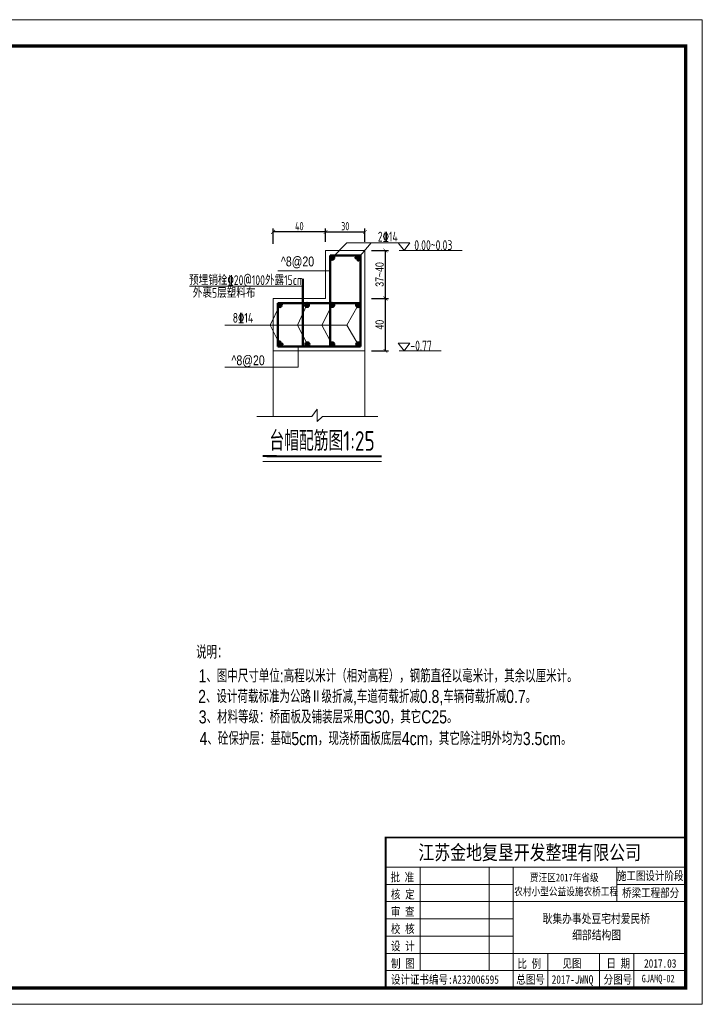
# Model space of a CAD drawing. Header units: inches. Extents: x 112594 to 193184, y 44995 to 116598.
# Tile 77 of 153: x 118999 to 121080, y 87899 to 90899. Entities that reach past the tile are written whole.
import ezdxf

# ---------------------------------------------------------------- set-up
doc = ezdxf.new("R2010")
doc.units = ezdxf.units.IN
doc.header["$MEASUREMENT"] = 0
doc.layers.get('0').update_dxf_attribs({"lineweight": 15})
doc.layers.add('1', color=7, linetype='Continuous')
for name, color, linetype, lineweight in [('BM1', 7, 'Continuous', 15), ('文字', 7, 'Continuous', 20), ('轮廓线', 1, 'Continuous', 40), ('配筋1', 1, 'Continuous', 50)]:
    doc.layers.add(name, color=color, linetype=linetype, lineweight=lineweight)
doc.styles.add('DIM_FONT', font='hztxt_e.shx', dxfattribs={"width": 0.8, "bigfont": 'hztxt.shx'})
doc.styles.add('hz-e', font='hztxt_e.shx', dxfattribs={"width": 0.75, "bigfont": 'hztxt.shx'})
doc.styles.add('HZTXT', font='tssdeng.shx', dxfattribs={"width": 0.75, "bigfont": 'hztxt.shx'})
doc.styles.add('图框', font='SIMFANG.TTF', dxfattribs={"width": 0.8, "height": 4})
doc.dimstyles.new('0.25', dxfattribs={"dimtxt": 25, "dimasz": 12, "dimexe": 10, "dimexo": 20, "dimgap": 5, "dimtad": 1, "dimdec": 0, "dimlfac": 0.25, "dimzin": 0, "dimdsep": 46, "dimtxsty": 'DIM_FONT', "dimblk": 'ARCHTICK', "dimcen": 0.09, "dimclrt": 7, "dimazin": 2, "dimtfac": 1, "dimtdec": 0, "dimtix": 1, "dimtmove": 2, "dimatfit": 3, "dimfxl": 1, "dimtolj": 1, "dimtzin": 0, "dimarcsym": 0})
doc.dimstyles.new('3', dxfattribs={"dimtxt": 25, "dimasz": 12, "dimexe": 10, "dimexo": 30, "dimgap": 5, "dimtad": 1, "dimdec": 0, "dimzin": 0, "dimdsep": 46, "dimtxsty": 'HZTXT', "dimblk": 'ARCHTICK', "dimcen": 0, "dimclrt": 7, "dimazin": 2, "dimtfac": 1, "dimtdec": 0, "dimtix": 1, "dimtmove": 2, "dimatfit": 3, "dimfxl": 250, "dimtolj": 1, "dimtzin": 0, "dimarcsym": 0})

# ---------------------------------------------------------------- blocks, each defined once
blk = doc.blocks.new('_ArchTick')
at = {"color": 0, "linetype": 'ByBlock', "const_width": 0.15}
blk.add_lwpolyline([(-0.5, -0.5), (0.5, 0.5)], dxfattribs=at)
blk = doc.blocks.new('*D86')
at = {"color": 0, "lineweight": -2}
for p, q in [((119931.4, 90222.1), (119931.4, 90262.7)), ((119931.4, 90252.7), (120051.4, 90252.7)), ((120051.4, 90222.1), (120051.4, 90262.7))]:
    blk.add_line(p, q, dxfattribs=at)
at = {"color": 0, "lineweight": -2, "xscale": 12, "yscale": 12, "zscale": 12, "rotation": 180}
blk.add_blockref('_ArchTick', (119931.4, 90252.7), dxfattribs=at)
at = {"color": 0, "lineweight": -2, "xscale": 12, "yscale": 12, "zscale": 12}
blk.add_blockref('_ArchTick', (120051.4, 90252.7), dxfattribs=at)
at = {"color": 7, "insert": (119991.4, 90270.2), "char_height": 25, "attachment_point": 5, "style": 'HZTXT'}
blk.add_mtext('\\A1;30', dxfattribs=at)
blk = doc.blocks.new('*D87')
at = {"color": 0, "lineweight": -2}
for p, q in [((119771.4, 90216.1), (119771.4, 90262.7)), ((119931.4, 90252.7), (119771.4, 90252.7)), ((119931.4, 90222.1), (119931.4, 90262.7))]:
    blk.add_line(p, q, dxfattribs=at)
at = {"color": 0, "lineweight": -2, "xscale": 12, "yscale": 12, "zscale": 12, "rotation": 180}
blk.add_blockref('_ArchTick', (119771.4, 90252.7), dxfattribs=at)
at = {"color": 0, "lineweight": -2, "xscale": 12, "yscale": 12, "zscale": 12}
blk.add_blockref('_ArchTick', (119931.4, 90252.7), dxfattribs=at)
at = {"color": 7, "insert": (119851.4, 90270.2), "char_height": 25, "attachment_point": 5, "style": 'HZTXT'}
blk.add_mtext('\\A1;40', dxfattribs=at)
blk = doc.blocks.new('*D108')
at = {"color": 0, "lineweight": -2}
for p, q in [((120071.4, 90050.1), (120123.7, 90050.1)), ((120113.7, 89890.1), (120113.7, 90050.1)), ((120071.4, 89890.1), (120123.7, 89890.1))]:
    blk.add_line(p, q, dxfattribs=at)
at = {"color": 0, "lineweight": -2, "xscale": 12, "yscale": 12, "zscale": 12}
for p, rotation in [((120113.7, 90050.1), 90), ((120113.7, 89890.1), 270)]:
    blk.add_blockref('_ArchTick', p, dxfattribs=dict(at, rotation=rotation))
at = {"color": 7, "insert": (120096.2, 89970.1), "char_height": 25, "attachment_point": 5, "rotation": 90, "style": 'DIM_FONT'}
blk.add_mtext('\\A1;40', dxfattribs=at)
blk = doc.blocks.new('*D109')
at = {"color": 0, "lineweight": -2}
for p, q in [((120071.4, 90196.1), (120123.7, 90196.1)), ((120113.7, 90050.1), (120113.7, 90196.1)), ((120071.4, 90050.1), (120123.7, 90050.1))]:
    blk.add_line(p, q, dxfattribs=at)
at = {"color": 0, "lineweight": -2, "xscale": 12, "yscale": 12, "zscale": 12}
for p, rotation in [((120113.7, 90196.1), 90), ((120113.7, 90050.1), 270)]:
    blk.add_blockref('_ArchTick', p, dxfattribs=dict(at, rotation=rotation))
at = {"color": 7, "insert": (120096.2, 90123.1), "char_height": 25, "attachment_point": 5, "rotation": 90, "style": 'DIM_FONT'}
blk.add_mtext('\\A1;37~40', dxfattribs=at)
blk = doc.blocks.new('三角形')
at = {"layer": '轮廓线', "color": 0, "lineweight": 20}
for p, q in [((24441.9, 199232.1), (24477.5, 199232.1)), ((24459.3, 199208.6), (24441.9, 199232.1)), ((24477.5, 199232.1), (24459.3, 199208.6))]:
    blk.add_line(p, q, dxfattribs=at)

msp = doc.modelspace()

# ---------------------------------------------------------------- hatches: boundary and pattern name
at = {"layer": '配筋1'}
for points in [[(119957.57949, 90174.20628, 1), (119945.4088, 90174.20628, 1)], [(120037.35645, 90174.20628, 1), (120025.18576, 90174.20628, 1)], [(119797.57949, 90029.93987, 1), (119785.4088, 90029.93987, 1)], [(119880.64608, 90030.05539, 1), (119868.47539, 90030.05539, 1)], [(119957.57949, 90030.05539, 1), (119945.4088, 90030.05539, 1)], [(120036.57737, 90029.71605, 1), (120024.40667, 90029.71605, 1)], [(119797.57949, 89910.16102, 1), (119785.4088, 89910.16102, 1)], [(119881.91077, 89910.16102, 1), (119869.74007, 89910.16102, 1)], [(119957.57949, 89910.16102, 1), (119945.4088, 89910.16102, 1)], [(120037.31992, 89910.16102, 1), (120025.14922, 89910.16102, 1)]]:
    msp.add_hatch(color=256, dxfattribs=at).paths.add_polyline_path(points)

# ---------------------------------------------------------------- linework, layer by layer
for p, q in [((119995.99071, 90219.52578), (119951.49415, 90174.20628)), ((119995.99071, 90219.52578), (120154.98388, 90219.52578)), ((120031.27111, 90174.20628), (120070.56598, 90219.52578)), ((119931.4088, 90196.07588), (119931.4088, 90050.07588)), ((120051.4088, 90196.07588), (119931.4088, 90196.07588)), ((120051.4088, 90050.07588), (120051.4088, 90196.07588)), ((119945.4088, 90134.26402), (119785.55295, 90134.26402)), ((119931.4088, 90050.07588), (119771.4088, 90050.07588)), ((119771.4088, 90050.07588), (119771.4088, 89890.07588)), ((120051.4088, 89890.07588), (120051.4088, 90050.07588)), ((119791.49415, 90029.91312), (119762.27941, 89968.75456)), ((119874.56073, 90030.05539), (119845.57666, 89968.75456)), ((119951.49415, 90030.05539), (119919.70404, 89968.75456)), ((119996.36905, 89968.75456), (120030.49202, 90029.71605)), ((119791.49415, 89910.16102), (119762.27941, 89968.75456)), ((119875.82542, 89910.16102), (119845.57666, 89968.75456)), ((119951.49415, 89910.16102), (119919.70404, 89968.75456)), ((119996.36905, 89968.75456), (120031.23457, 89910.16102)), ((119771.4088, 89890.07588), (120051.4088, 89890.07588)), ((119771.4088, 89890.07588), (119771.4088, 89690.07588)), ((119847.48606, 89904.07588), (119847.48606, 89840.62627)), ((120051.4088, 89890.07588), (120051.4088, 89690.07588)), ((119889.80281, 89690.07588), (119906.12801, 89713.09908)), ((119906.12801, 89713.09908), (119906.12801, 89675.04944)), ((119771.4088, 89690.07588), (119721.4088, 89690.07588)), ((119721.4088, 89690.07588), (119889.80281, 89690.07588)), ((119906.12801, 89675.04944), (119922.45321, 89690.07588)), ((119922.45321, 89690.07588), (120091.14676, 89690.07588)), ((119782.07235, 89553.52069), (119740.23679, 89553.52069)), ((119752.69765, 89553.52069), (119971.1677, 89553.52069)), ((119971.1677, 89553.52069), (120102.02457, 89553.52069))]:
    msp.add_line(p, q)
at = {"layer": 'BM1', "linetype": 'Continuous'}
for p, q in [((121079.21862, 90899.42706), (116836.39029, 90899.42706)), ((121079.21862, 90899.42706), (121079.21862, 87899.124)), ((121079.21862, 87899.124), (116836.39029, 87899.124))]:
    msp.add_line(p, q, dxfattribs=at)
at = {"layer": 'BM1', "color": 0, "linetype": 'Continuous'}
for p, q in [((121079.21861, 90869.12097), (121079.21861, 87899.124)), ((121079.21861, 90869.12097), (121079.21861, 87899.124)), ((121079.21861, 90869.12097), (121079.21861, 87899.124)), ((121079.21862, 90869.12097), (121079.21862, 87899.124)), ((121079.21862, 90869.12097), (121079.21862, 87899.124)), ((120114.57912, 88407.19214), (121029.22372, 88407.19214)), ((120114.57912, 88407.19214), (120114.57912, 87949.1189)), ((120114.57912, 87949.1189), (120114.57912, 88407.19214)), ((120114.57912, 88317.07937), (121029.22372, 88317.07937)), ((120219.71068, 88001.68468), (120219.71068, 88317.07937)), ((120429.97381, 88317.07937), (120429.97381, 88001.68468)), ((120503.5659, 88317.07937), (120503.5659, 87949.1189)), ((120818.96059, 88211.94781), (120818.96059, 88317.07937)), ((120114.57912, 88264.51359), (120503.5659, 88264.51359)), ((120818.96059, 88264.51359), (121029.22372, 88264.51359)), ((120114.57912, 88211.94781), (121029.22372, 88211.94781)), ((120114.57912, 88159.38203), (120503.5659, 88159.38203)), ((120114.57912, 88106.81625), (120503.5659, 88106.81625)), ((120114.57912, 88054.25046), (121029.22372, 88054.25046)), ((120608.69747, 88054.25046), (120608.69747, 87949.1189)), ((120766.39481, 88054.25046), (120766.39481, 87949.1189)), ((120871.52637, 88054.25046), (120871.52637, 88001.68468)), ((120871.52637, 87949.1189), (120871.52637, 88054.25046)), ((120114.57912, 88001.68468), (121029.22372, 88001.68468))]:
    msp.add_line(p, q, dxfattribs=at)
at = {"layer": 'BM1', "color": 0, "linetype": 'Continuous', "const_width": 9.99898}
msp.add_lwpolyline([(117004.23439, 87949.1189), (117004.23439, 90819.12607), (121029.22372, 90819.12607), (121029.22372, 87949.1189)], close=True, dxfattribs=at)
at = {"layer": 'BM1', "color": 0, "linetype": 'Continuous', "const_width": 5.25658}
msp.add_lwpolyline([(121029.22372, 88407.19214), (120114.57912, 88407.19214), (120114.57912, 87949.1189)], dxfattribs=at)
at = {"layer": '文字', "ltscale": 0.5}
for p, q in [((120347.62558, 90196.07588), (120155.94578, 90196.07588)), ((119861.82793, 90087.88816), (119516.36339, 90087.88816)), ((119996.36905, 89968.75456), (119624.25057, 89968.75456)), ((120284.28995, 89890.07588), (120155.94578, 89890.07588)), ((119847.48606, 89840.62627), (119624.10324, 89840.62627))]:
    msp.add_line(p, q, dxfattribs=at)
at = {"layer": '轮廓线'}
for p, q in [((119782.07235, 89569.10643), (119740.23679, 89569.10643)), ((119752.69765, 89569.10643), (119971.1677, 89569.10643)), ((119971.1677, 89569.10643), (120102.02457, 89569.10643))]:
    msp.add_line(p, q, dxfattribs=at)
at = {"layer": '配筋1'}
for p, q in [((120037.4088, 90180.50993), (119945.4088, 90180.50993)), ((119945.4088, 90180.50993), (119945.4088, 89904.07588)), ((120028.93975, 90180.50993), (120020.41388, 90172.06543)), ((120037.4088, 90171.57718), (120028.2748, 90163.79451)), ((120037.4088, 89904.07588), (120037.4088, 90180.50993)), ((119861.82793, 90050.07588), (119861.82793, 90110.07588)), ((119861.82793, 89904.07588), (119861.82793, 90050.07588)), ((119785.4088, 90036.07588), (119785.4088, 89904.07588)), ((119785.4088, 90036.07588), (120037.4088, 90036.07588)), ((119785.4088, 89912.66129), (119793.81387, 89921.22603)), ((119785.4088, 89904.07588), (120037.4088, 89904.07588)), ((119794.02152, 89904.07588), (119802.1843, 89912.87184))]:
    msp.add_line(p, q, dxfattribs=at)
for centre in [(119951.49415, 90174.20628), (120031.27111, 90174.20628), (119791.49414, 90029.93987), (119874.56073, 90030.05539), (119951.49415, 90030.05539), (120030.49202, 90029.71605), (119791.49415, 89910.16102), (119875.82542, 89910.16102), (119951.49415, 89910.16102), (120031.23457, 89910.16102)]:
    msp.add_circle(centre, 6.08535, dxfattribs=at)

# ---------------------------------------------------------------- block references
at = {"layer": '文字', "ltscale": 0.5}
for p in [(95711.26484, -109012.47635), (95711.26484, -109318.47635)]:
    msp.add_blockref('三角形', p, dxfattribs=at)

# ---------------------------------------------------------------- texts
at = {"style": 'hz-e', "width": 0.8}
for s, p in [('说明：', (119536.46524, 88952.17356)), ('1、图中尺寸单位:高程以米计（相对高程），钢筋直径以毫米计，其余以厘米计。', (119544.09343, 88879.85086)), ('2、设计荷载标准为公路Ⅱ级折减,车道荷载折减0.8,车辆荷载折减0.7。', (119543.0491, 88817.21389)), ('3、材料等级：桥面板及铺装层采用C30，其它C25。', (119544.83175, 88754.95716)), ('4、砼保护层：基础5cm，现浇桥面板底层4cm，其它除注明外均为3.5cm。', (119547.25465, 88688.93465))]:
    msp.add_text(s, height=40, dxfattribs=at).set_placement(p)
at = {"layer": '1', "color": 7, "linetype": 'Continuous', "style": '图框', "width": 0.8}
for s, height, p in [('江苏金地复垦开发整理有限公司 ', 44.4121037, (120214.38669, 88339.67916)), ('批 准', 25.907061, (120129.29858, 88273.41202)), ('贾汪区2017年省级', 23.551873, (120554.27891, 88273.74636)), ('核 定', 25.907061, (120130.62141, 88221.11815)), ('农村小型公益设施农桥工程', 23.5518732, (120506.55637, 88231.13851)), ('审 查', 25.907061, (120130.62141, 88168.55237)), ('校 核', 25.907061, (120130.62141, 88115.98659)), ('设 计', 25.907061, (120130.62141, 88063.42081)), ('制 图', 25.907061, (120130.96238, 88010.12745)), ('比 例', 25.907061, (120516.38271, 88009.84956)), ('见图', 25.907061, (120653.70339, 88010.77175)), ('日 期', 25.907061, (120787.69386, 88010.77175)), ('2017.03', 25.907061, (120902.28519, 88010.77175)), ('设计证书编号:A232006595 ', 25.9070605, (120130.63802, 87961.64868)), ('总图号', 25.907061, (120512.97817, 87961.80209)), ('2017-JWNQ', 25.907061, (120620.72638, 87961.80209)), ('分图号', 25.907061, (120778.98447, 87961.80209))]:
    msp.add_text(s, height=height, dxfattribs=at).set_placement(p)
at = {"layer": '1', "color": 7, "linetype": 'Continuous', "char_height": 25.907061, "width": 215.1817481, "attachment_point": 5, "style": '图框'}
for s, insert in [('施工图设计阶段', (120920.96365, 88289.2628)), ('桥梁工程部分', (120922.48256, 88237.17431))]:
    msp.add_mtext(s, dxfattribs=dict(at, insert=insert))
at = {"layer": 'BM1', "color": 0, "linetype": 'Continuous', "style": '图框', "width": 0.8}
msp.add_text('GJAMQ-02', height=23, dxfattribs=at).set_placement((120895.34139, 87966.19984))
at = {"layer": '文字', "style": 'HZTXT', "width": 0.75}
msp.add_text('2%%13214', height=30, dxfattribs=at).set_placement((120090.67852, 90223.37487))
at = {"layer": '文字', "ltscale": 0.5, "style": 'HZTXT', "width": 0.75}
for s, p in [('0.00~0.03', (120201.80164, 90197.44245)), ('预埋销栓%%13220@100外露15cm', (119515.38666, 90090.78781)), ('外裹5层塑料布', (119526.71616, 90051.97286)), ('8%%13214', (119648.31126, 89975.95863)), ('-0.77', (120189.70773, 89891.44245))]:
    msp.add_text(s, height=30, dxfattribs=at).set_placement(p)
at = {"layer": '文字', "linetype": 'Continuous', "style": '图框', "width": 0.8}
for s, height, p in [('耿集办事处豆宅村爱民桥', 27.2755102, (120593.07459, 88146.90346)), ('细部结构图', 27.27551, (120683.26293, 88096.84816))]:
    msp.add_text(s, height=height, dxfattribs=at).set_placement(p)
at = {"layer": '文字', "attachment_point": 1}
for s, insert, char_height, width, style in [('^ 8@20', (119795.29478, 90177.69142), 30, 322.9333333, 'DIM_FONT'), ('^ 8@20', (119644.58096, 89876.58956), 30, 322.9333333, 'DIM_FONT'), ('\\pt533.33;台帽配筋图1:25', (119760.30422, 89645.89569), 60, 661.0096552, 'HZTXT')]:
    msp.add_mtext(s, dxfattribs=dict(at, insert=insert, char_height=char_height, width=width, style=style))

# ---------------------------------------------------------------- dimensions: what is measured, and where the dimension line sits
for base, p2, text, picture, middle in [((119771.4088, 90252.70415), (119771.4088, 90186.07588), '40', '*D87', (119851.4088, 90270.20415)), ((120051.4088, 90252.70415), (120051.4088, 90192.07588), '30', '*D86', (119991.4088, 90270.20415))]:
    dim = msp.add_linear_dim(base=base, p1=(119931.4088, 90192.07588), p2=p2, text=text, dimstyle='3')
    dim.commit()
    dim.dimension.update_dxf_attribs({"geometry": picture, "text_midpoint": middle})
for base, p1, p2, text, picture, middle in [((120113.7007491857, 90196.0758754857), (120051.4087986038, 90050.0758754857), (120051.4087986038, 90196.0758754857), '<>~40', '*D109', (120096.2007491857, 90123.0758754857)), ((120113.70075, 90050.07588), (120051.4088, 89890.07588), (120051.4088, 90050.07588), '40', '*D108', (120096.20075, 89970.07588))]:
    dim = msp.add_linear_dim(base=base, p1=p1, p2=p2, angle=90, text=text, dimstyle='0.25')
    dim.commit()
    dim.dimension.update_dxf_attribs({"geometry": picture, "text_midpoint": middle})

doc.saveas('drawing.dxf')
